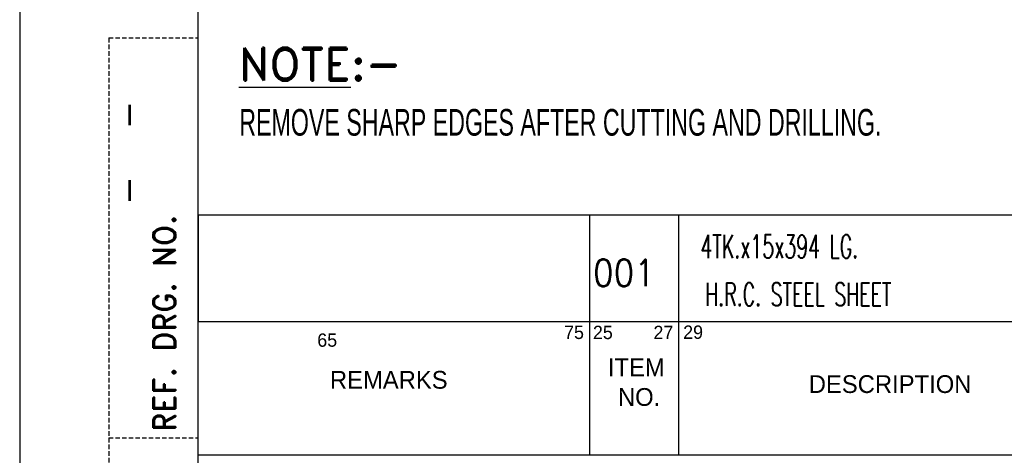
# Model space of a CAD drawing. Extents: x 7539 to 8169, y 912 to 1803.
# Tile 4 of 6: x 7539 to 7871, y 1122 to 1269. Entities that reach past the tile are written whole.
import ezdxf
from ezdxf.enums import TextEntityAlignment as Align

# ---------------------------------------------------------------- set-up
doc = ezdxf.new("R2010")
doc.units = 0
doc.header["$MEASUREMENT"] = 0
doc.linetypes.add('DASHED', pattern=[0.75, 0.5, -0.25])
doc.layers.get('0').update_dxf_attribs({"linetype": 'CONTINUOUS'})
for name, color, linetype in [('BOM', 5, 'CONTINUOUS'), ('DIM', 1, 'CONTINUOUS'), ('TEXT', 2, 'CONTINUOUS')]:
    doc.layers.add(name, color=color, linetype=linetype)
doc.styles.add('ROMAND', font='romand')
doc.styles.add('ROMANS', font='romans')

# ---------------------------------------------------------------- blocks, each defined once
blk = doc.blocks.new('var0_btemplate')
at = {"color": 3}
for p, q in [((7.15, 85.5), (190.11, 85.5)), ((51.17, 73.5), (51.17, 85.5)), ((61.17, 73.5), (61.17, 85.5)), ((7.15, 73.5), (190.11, 73.5))]:
    blk.add_line(p, q, dxfattribs=at)
blk.add_line((7.15, 85.5), (7.15, 73.5))
at = {"style": 'ROMANS', "flags": 4}
for tag, p in [('UT_O_QTY', (161.12, 73.69)), ('A/C', (155.9, 75.34))]:
    blk.add_attdef(tag, p, '', height=3, rotation=90, dxfattribs=at)
at = {"style": 'ROMANS'}
blk.add_attdef('WEIGHT', text='', height=3, dxfattribs=at).set_placement((168.24, 80.12), align=Align.BOTTOM_LEFT)
at = {"style": 'ROMANS', "flags": 4}
for tag, p, height, width in [('ITEM_DESC', (63.6, 80.65), 2.6, 0.6), ('IT_NO', (51.52, 77.5), 3, 0.9)]:
    blk.add_attdef(tag, p, '', height=height, dxfattribs=dict(at, width=width))
for tag, p in [('MAT_CODE', (133.44, 80.86)), ('MAT_SPEC', (134.17, 74.56))]:
    blk.add_attdef(tag, text='', height=2.8, dxfattribs=at).set_placement(p, align=Align.CENTER)
for tag, height, width, p in [('REMARKS', 3, 0.7, (7.27, 77.08)), ('ITEM_SIZE', 2.6, 0.6, (64.13, 74.48))]:
    blk.add_attdef(tag, text='', height=height, dxfattribs=dict(at, width=width)).set_placement(p, align=Align.BOTTOM_LEFT)
at = {"style": 'ROMANS', "width": 0.9, "flags": 4}
blk.add_attdef('STD_NO', text='', height=3, dxfattribs=at).set_placement((110.91, 79.08), align=Align.MIDDLE_LEFT)
at = {"style": 'ROMANS', "flags": 4}
blk.add_attdef('QTY', text='', height=3, dxfattribs=at).set_placement((180.5, 74.88), align=Align.RIGHT)
blk = doc.blocks.new('A4')
for p, q in [((0, 297), (0, 0)), ((20, 290), (20, 7))]:
    blk.add_line(p, q)
at = {"linetype": 'DASHED'}
for p, q in [((10, 117), (20, 117)), ((10, 117), (10, 7)), ((10, 72), (20, 72))]:
    blk.add_line(p, q, dxfattribs=at)
at = {"layer": 'BOM'}
for p, q in [((20, 85.09), (203, 85.09)), ((64.03, 85.09), (64.03, 70.09)), ((74.03, 85.09), (74.03, 70.09)), ((20, 70.09), (203, 70.09))]:
    blk.add_line(p, q, dxfattribs=at)
at = {"style": 'ROMANS'}
for p in [(11.04, 110.01), (11.04, 101.51)]:
    blk.add_text('-', height=3, rotation=270, dxfattribs=at).set_placement(p)
at = {"style": 'ROMANS', "width": 0.7}
for tag, p in [('OLD_ALT_BY', (111.5, 287.32)), ('NEW_ALT_BY', (55.26, 287.07)), ('NEW_CHD_BY', (55.8, 283.39)), ('OLD_CHD_BY', (111.5, 283.23)), ('NEW_REV_NO', (20.47, 280.69)), ('NEW_REV_DT', (29.91, 280.8)), ('OLD_REV_NO', (77.51, 281.45)), ('OLD_REV_DT', (85.97, 280.5)), ('NEW_APP_BY', (57.03, 279.3)), ('OLD_APP_BY', (113.28, 279.13))]:
    blk.add_attdef(tag, p, '', height=1.5, dxfattribs=at)
at = {"color": 7, "style": 'ROMANS'}
for tag, p, height in [('NEW_ALT_SIGN', (66.32, 287.35), 1), ('OLD_ALT_SIGN', (122.94, 287.73), 1), ('NEW_CHD_SIGN', (67.27, 283.66), 1), ('OLD_CHD_SIGN', (123.22, 283.5), 1), ('NEW_APP_SIGN', (67.95, 279.16), 1), ('OLD_APP_SIGN', (124.72, 279.41), 1), ('DRN_SIGN', (159.64, 55.29), 1), ('CHD_SIGN', (159.2, 49.18), 1), ('APP_SIGN', (159.2, 43.06), 1), ('TITLE1', (42.35, 16.76), 3.5), ('TITLE2', (42.35, 10.55), 3.5)]:
    blk.add_attdef(tag, p, '', height=height, dxfattribs=at)
at = {"style": 'ROMANS'}
for tag, p, height in [('NEW_DCA_NO', (20.9, 275.07), 2), ('OLD_DCA_NO', (78.06, 274.63), 2), ('NEW_DCA_DETAILS', (20.9, 271.39), 1.8), ('OLD_DCA_DETAILS', (78.06, 270.95), 1.8)]:
    blk.add_attdef(tag, p, '', height=height, dxfattribs=at)
for tag, p, width in [('SHTNO', (13.78, 110.33), 0.8), ('REV_NO', (13.8, 101.04), 0.8), ('DRG_NO', (13.88, 72.7), 0.9)]:
    blk.add_attdef(tag, p, '', height=2.8, rotation=90, dxfattribs=dict(at, width=width))
at = {"color": 7, "style": 'ROMANS'}
for tag, height, p in [('DRN_BY', 2, (149.82, 56.82)), ('DRN_DATE', 1.5, (180.8, 56.66)), ('CHD_BY', 2, (149.82, 50.82)), ('CHD_DATE', 1.5, (180.7, 51.14)), ('APP_BY', 2, (149.82, 44.81)), ('APP_DATE', 1.5, (180.7, 44.64)), ('ITNO', 2.5, (181.7, 30.87)), ('SCALE', 2.5, (100.77, 30.22)), ('REFTOASSY', 2.5, (147.44, 29.6)), ('NOIT', 2.5, (197.04, 30.38)), ('REV_NO', 3.5, (197.3, 16.45)), ('SHTNO', 2.5, (157.79, 10.06)), ('NOSHT', 2.5, (199.43, 10.04))]:
    blk.add_attdef(tag, text='', height=height, dxfattribs=at).set_placement(p, align=Align.MIDDLE)
at = {"color": 7, "style": 'ROMANS', "width": 0.8}
blk.add_attdef('WEIGHT', text='', height=2.3, dxfattribs=at).set_placement((119.67, 29.96), align=Align.MIDDLE)
at = {"color": 7, "style": 'ROMANS', "width": 1.5}
blk.add_attdef('DRG_NO', (133.59, 15.09), '', height=3.5, dxfattribs=at)
at = {"layer": 'BOM', "color": 5}
for s, height, p in [('75', 1.5, (61.17, 83.13)), ('25', 1.5, (64.41, 83.12)), ('27', 1.5, (71.21, 83.12)), ('29', 1.5, (74.55, 83.15)), ('65', 1.5, (33.44, 82.26)), ('ITEM', 2, (66.09, 78.94)), ('REMARKS', 2, (34.86, 77.54)), ('DESCRIPTION', 2, (88.66, 77.06)), ('NO.', 2, (67.22, 75.61))]:
    blk.add_text(s, height=height, dxfattribs=at).set_placement(p)
at = {"layer": 'TEXT', "style": 'ROMAND'}
blk.add_text('REF. DRG. NO.', height=2.5, rotation=90, dxfattribs=at).set_placement((17.51, 72.7))

msp = doc.modelspace()

# ---------------------------------------------------------------- block references
at = {"xscale": 3, "yscale": 3, "zscale": 3}
msp.add_blockref('A4', (7539.23, 911.89), dxfattribs=at)
ref = msp.add_blockref('var0_btemplate', (7577.91, 946.66), dxfattribs=dict(xscale=3, yscale=3, zscale=1.5))
ref.add_attrib('ITEM_DESC', '4TK.x15x394 LG.', (7768.7, 1188.61), dxfattribs={"height": 7.8, "style": 'ROMANS', "width": 0.6})
ref.add_attrib('IT_NO', '001', (7732.48, 1179.15), dxfattribs={"height": 9, "style": 'ROMANS', "width": 0.9})
ref.add_attrib('ITEM_SIZE', 'H.R.C. STEEL SHEET', dxfattribs={"height": 7.8, "style": 'ROMANS', "width": 0.6}).set_placement((7770.29, 1170.1), align=Align.BOTTOM_LEFT)

# ---------------------------------------------------------------- texts
at = {"layer": 'DIM', "width": 0.65}
msp.add_text('REMOVE SHARP EDGES AFTER CUTTING AND DRILLING.', height=9, dxfattribs=at).set_placement((7613.25, 1229.92))
at = {"layer": 'TEXT', "ltscale": 4, "style": 'ROMAND'}
msp.add_text('%%UNOTE%%u:-', height=11, dxfattribs=at).set_placement((7613.1, 1248.54))

doc.saveas('drawing.dxf')
